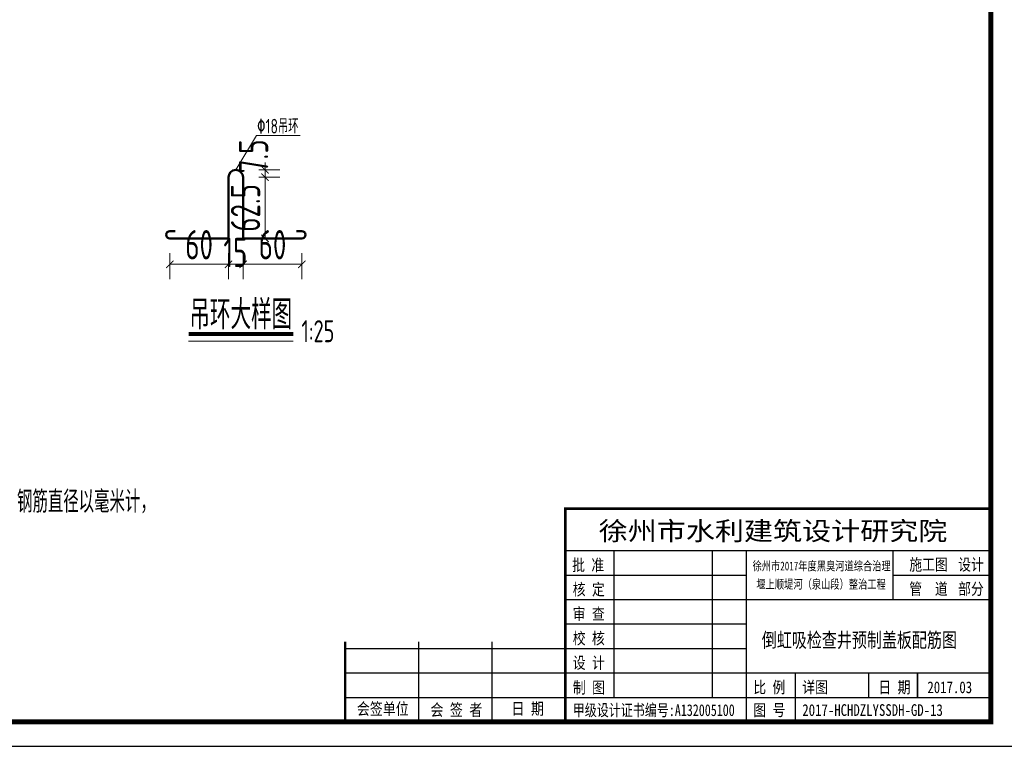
# Model space of a CAD drawing. Header units: millimetres. Extents: x 65530 to 130460, y -103607 to -18875.
# Tile 73 of 75: x 118801 to 119808, y -49551 to -48808. Entities that reach past the tile are written whole.
import ezdxf

# ---------------------------------------------------------------- set-up
doc = ezdxf.new("R2010")
doc.units = ezdxf.units.MM
doc.header["$LTSCALE"] = 0.5
doc.layers.add('PUB_DIM', color=1, linetype='Continuous')
doc.layers.add('图框', color=7, linetype='Continuous')
doc.layers.add('标注', color=4, linetype='Continuous', lineweight=15)
doc.layers.add('标注线', color=4, linetype='Continuous', lineweight=13)
doc.styles.add('HzTxt', font='tssdeng.shx', dxfattribs={"width": 0.7, "bigfont": 'hztxt.shx'})
doc.styles.add('图框', font='simfang.ttf', dxfattribs={"width": 0.8, "height": 4})
doc.dimstyles.new('1bi50', dxfattribs={"dimtxt": 30, "dimasz": 7.5, "dimexe": 15, "dimexo": 15, "dimgap": 5, "dimtad": 1, "dimdec": 0, "dimtxsty": 'HzTxt', "dimblk": 'ARCHTICK', "dimcen": 2.5, "dimclrd": 256, "dimclre": 256, "dimclrt": 256, "dimadec": 0, "dimazin": 0, "dimtfac": 1, "dimtdec": 0, "dimtmove": 2, "dimatfit": 2, "dimfxl": 0, "dimlwd": -1, "dimlwe": -1, "dimarcsym": 0})

# ---------------------------------------------------------------- blocks, each defined once
blk = doc.blocks.new('_ArchTick')
at = {"color": 0, "linetype": 'ByBlock', "const_width": 0.15}
blk.add_lwpolyline([(-0.5, -0.5), (0.5, 0.5)], dxfattribs=at)
blk = doc.blocks.new('*D332')
at = {"layer": 'Defpoints', "color": 0}
for p in [(119030.5, -48969.2), (119029.5, -49031.7), (119051.9, -49031.7)]:
    blk.add_point(p, dxfattribs=at)
at = {"layer": '标注线'}
for p, q in [((119045.5, -48969.2), (119066.9, -48969.2)), ((119051.9, -48969.2), (119051.9, -49031.7)), ((119044.5, -49031.7), (119066.9, -49031.7))]:
    blk.add_line(p, q, dxfattribs=at)
at = {"layer": '标注线', "xscale": 7.5, "yscale": 7.5, "zscale": 7.5}
for p, rotation in [((119051.9, -48969.2), 90), ((119051.9, -49031.7), 270)]:
    blk.add_blockref('_ArchTick', p, dxfattribs=dict(at, rotation=rotation))
at = {"layer": '标注线', "insert": (119031.9, -49000.5), "char_height": 30, "attachment_point": 5, "rotation": 90, "style": 'HzTxt'}
blk.add_mtext('62.5', dxfattribs=at)
blk = doc.blocks.new('*D333')
at = {"layer": 'Defpoints', "color": 0}
for p in [(119030.5, -48961.7), (119051.9, -48961.7), (119030.5, -48969.2)]:
    blk.add_point(p, dxfattribs=at)
at = {"layer": '标注线'}
for p, q in [((119045.5, -48961.7), (119066.9, -48961.7)), ((119051.9, -48961.7), (119051.9, -48954.2)), ((119051.9, -48969.2), (119051.9, -48961.7)), ((119045.5, -48969.2), (119066.9, -48969.2)), ((119051.9, -48969.2), (119051.9, -48976.7))]:
    blk.add_line(p, q, dxfattribs=at)
at = {"layer": '标注线', "xscale": 7.5, "yscale": 7.5, "zscale": 7.5}
for p, rotation in [((119051.9, -48961.7), 270), ((119051.9, -48969.2), 90)]:
    blk.add_blockref('_ArchTick', p, dxfattribs=dict(at, rotation=rotation))
at = {"layer": '标注线', "insert": (119040.1, -48947.9), "char_height": 30, "attachment_point": 5, "rotation": 90, "style": 'HzTxt'}
blk.add_mtext('7.5', dxfattribs=at)
blk = doc.blocks.new('*D334')
at = {"layer": 'Defpoints', "color": 0}
for p in [(119014.5, -49031.7), (119029.5, -49031.7), (119029.5, -49058.2)]:
    blk.add_point(p, dxfattribs=at)
at = {"layer": '标注线'}
for p, q in [((119014.5, -49046.7), (119014.5, -49073.2)), ((119029.5, -49046.7), (119029.5, -49073.2)), ((119014.5, -49058.2), (119029.5, -49058.2))]:
    blk.add_line(p, q, dxfattribs=at)
at = {"layer": '标注线', "xscale": 7.5, "yscale": 7.5, "zscale": 7.5, "rotation": 180}
blk.add_blockref('_ArchTick', (119014.5, -49058.2), dxfattribs=at)
at = {"layer": '标注线', "xscale": 7.5, "yscale": 7.5, "zscale": 7.5}
blk.add_blockref('_ArchTick', (119029.5, -49058.2), dxfattribs=at)
at = {"layer": '标注线', "insert": (119021.6, -49046.1), "char_height": 30, "attachment_point": 5, "style": 'HzTxt'}
blk.add_mtext('15', dxfattribs=at)
blk = doc.blocks.new('*D335')
at = {"layer": 'Defpoints', "color": 0}
for p in [(119029.5, -49031.7), (119089.5, -49031.7), (119089.5, -49058.2)]:
    blk.add_point(p, dxfattribs=at)
at = {"layer": '标注线'}
for p, q in [((119029.5, -49046.7), (119029.5, -49073.2)), ((119089.5, -49046.7), (119089.5, -49073.2)), ((119029.5, -49058.2), (119089.5, -49058.2))]:
    blk.add_line(p, q, dxfattribs=at)
at = {"layer": '标注线', "xscale": 7.5, "yscale": 7.5, "zscale": 7.5, "rotation": 180}
blk.add_blockref('_ArchTick', (119029.5, -49058.2), dxfattribs=at)
at = {"layer": '标注线', "xscale": 7.5, "yscale": 7.5, "zscale": 7.5}
blk.add_blockref('_ArchTick', (119089.5, -49058.2), dxfattribs=at)
at = {"layer": '标注线', "insert": (119059.5, -49038.2), "char_height": 30, "attachment_point": 5, "style": 'HzTxt'}
blk.add_mtext('60', dxfattribs=at)
blk = doc.blocks.new('*D336')
at = {"layer": 'Defpoints', "color": 0}
for p in [(118954.5, -49031.7), (119014.5, -49031.7), (118954.5, -49058.2)]:
    blk.add_point(p, dxfattribs=at)
at = {"layer": '标注线'}
for p, q in [((118954.5, -49046.7), (118954.5, -49073.2)), ((119014.5, -49046.7), (119014.5, -49073.2)), ((119014.5, -49058.2), (118954.5, -49058.2))]:
    blk.add_line(p, q, dxfattribs=at)
at = {"layer": '标注线', "xscale": 7.5, "yscale": 7.5, "zscale": 7.5, "rotation": 180}
blk.add_blockref('_ArchTick', (118954.5, -49058.2), dxfattribs=at)
at = {"layer": '标注线', "xscale": 7.5, "yscale": 7.5, "zscale": 7.5}
blk.add_blockref('_ArchTick', (119014.5, -49058.2), dxfattribs=at)
at = {"layer": '标注线', "insert": (118984.5, -49038.2), "char_height": 30, "attachment_point": 5, "style": 'HzTxt'}
blk.add_mtext('60', dxfattribs=at)

msp = doc.modelspace()

# ---------------------------------------------------------------- linework, layer by layer
for p, q in [((119358.76, -49307.87), (119358.76, -49525.72)), ((119358.76, -49525.72), (119358.76, -49307.87)), ((119358.76, -49350.72), (119793.76, -49350.72)), ((119408.76, -49500.72), (119408.76, -49350.72)), ((119508.76, -49350.72), (119508.76, -49500.72)), ((119543.76, -49350.72), (119543.76, -49525.72)), ((119693.76, -49400.72), (119693.76, -49350.72)), ((119358.76, -49375.72), (119543.76, -49375.72)), ((119693.76, -49375.72), (119793.76, -49375.72)), ((119358.76, -49400.72), (119793.76, -49400.72)), ((119358.76, -49425.72), (119543.76, -49425.72)), ((119133.76, -49443.81), (119133.76, -49525.72)), ((119208.76, -49443.81), (119208.76, -49525.72)), ((119283.76, -49443.81), (119283.76, -49525.72)), ((119133.76, -49450.72), (119543.76, -49450.72)), ((119133.76, -49475.72), (119793.76, -49475.72)), ((119593.76, -49475.72), (119593.76, -49525.72)), ((119668.76, -49475.72), (119668.76, -49500.72)), ((119718.76, -49475.72), (119718.76, -49500.72)), ((119718.76, -49500.72), (119718.76, -49475.72)), ((119133.76, -49500.72), (119793.76, -49500.72))]:
    msp.add_line(p, q)
msp.add_lwpolyline([(117718.76, -49550.72), (119818.76, -49550.72), (119818.76, -48065.72), (117718.76, -48065.72)], close=True)
for points, const_width in [([(117843.76, -48090.72), (119793.76, -48090.72), (119793.76, -49525.72), (117843.76, -49525.72), (117843.76, -48090.72)], 5), ([(119793.76, -49307.87), (119358.76, -49307.87), (119358.76, -49525.72)], 2.5), ([(119133.76, -49443.81), (119133.76, -49525.72)], 2.5)]:
    msp.add_lwpolyline(points, dxfattribs=dict(const_width=const_width))
at = {"layer": 'PUB_DIM', "linetype": 'ByBlock', "lineweight": 50, "ltscale": 20}
for p, q in [((119014.47, -49031.72), (119014.47, -48969.22)), ((119029.47, -48969.22), (119029.47, -49031.72)), ((118954.47, -49024.22), (118959.9, -49024.22)), ((119014.47, -49031.72), (118954.47, -49031.72)), ((119029.47, -49031.72), (119089.47, -49031.72)), ((119089.47, -49024.22), (119084.04, -49024.22))]:
    msp.add_line(p, q, dxfattribs=at)
for centre, radius, start, end in [((119021.97, -48969.22), 7.5, 0, 180), ((118954.47, -49027.97), 3.75, 90, 270), ((119089.47, -49027.97), 3.75, 270, 90)]:
    msp.add_arc(centre, radius, start, end, dxfattribs=at)
at = {"layer": '标注'}
for p, q in [((119021.97, -48961.72), (119043.11, -48926.39)), ((119043.11, -48926.39), (119087.93, -48926.39)), ((118973.73, -49136.68), (119080.69, -49136.68))]:
    msp.add_line(p, q, dxfattribs=at)
at = {"layer": '标注', "const_width": 3.75}
msp.add_lwpolyline([(118973.73, -49129.4), (119080.69, -49129.4)], dxfattribs=at)

# ---------------------------------------------------------------- texts
at = {"style": '图框'}
for s, height, width, p in [('徐州市水利建筑设计研究院', 18.9286, 1.15, (119392.93, -49340.14)), ('批 准', 12, 0.8, (119365.76, -49371.49)), ('徐州市2017年度黑臭河道综合治理 ', 9, 0.75, (119550.17, -49371)), ('施工图', 12, 0.8, (119710.39, -49371)), ('设计', 12, 0.8, (119760.34, -49371)), ('核 定', 12, 0.8, (119366.39, -49396.36)), (' 堰上顺堤河（泉山段）整治工程 ', 9, 0.75, (119549.49, -49389.65)), ('管  道', 12, 0.8, (119710.39, -49395.84)), ('部分', 12, 0.8, (119760.34, -49395.84)), ('审 查', 12, 0.8, (119366.39, -49421.36)), ('校 核', 12, 0.8, (119366.39, -49446.36)), ('设 计', 12, 0.8, (119366.39, -49471.36)), ('制 图', 12, 0.8, (119366.55, -49496.71)), ('比 例', 12, 0.8, (119551.01, -49496.4)), ('详图', 12, 0.8, (119601.01, -49496.4)), ('日 期', 12, 0.8, (119678.89, -49496.4)), ('2017.03', 12, 0.8, (119728.89, -49496.4)), ('会签单位', 12.143, 0.8, (119145.73, -49518.48)), ('会 签 者', 12.143, 0.8, (119220.91, -49519.55)), ('日 期', 12.143, 0.8, (119303.83, -49518.35)), ('甲级设计证书编号:A132005100', 12, 0.75, (119366.4, -49519.76)), ('图 号', 12, 0.8, (119551.01, -49519.69)), ('2017-HCHDZLYSSDH-GD-13', 12, 0.8, (119601.01, -49519.69))]:
    msp.add_text(s, height=height, dxfattribs=dict(at, width=width)).set_placement(p)
at = {"layer": '图框', "style": '图框', "width": 0.75}
msp.add_text('倒虹吸检查井预制盖板配筋图', height=15, dxfattribs=at).set_placement((119559.63, -49449.63))
at = {"layer": '标注', "style": 'HzTxt', "width": 0.7}
for s, height, p in [('吊环大样图', 30, (118974.58, -49124.63)), ('1:25', 22.5, (119089.08, -49137.79))]:
    msp.add_text(s, height=height, dxfattribs=at).set_placement(p)
at = {"layer": '标注线', "style": 'HzTxt', "width": 0.7}
for s, height, p in [('%%13018吊环', 15, (119043.48, -48924.55)), ('1、图中尺寸单位:高程（国家85高程）以米计，钢筋直径以毫米计，', 22.5011, (118464.42, -49311.99))]:
    msp.add_text(s, height=height, dxfattribs=at).set_placement(p)

# ---------------------------------------------------------------- dimensions: what is measured, and where the dimension line sits
at = {"layer": '标注线'}
dim = msp.add_linear_dim(base=(119051.86, -48961.72), p1=(119030.47, -48969.22), p2=(119030.47, -48961.72), angle=90, text='7.5', dimstyle='1bi50', override={"dimdec": 1}, dxfattribs=at)
dim.commit()
dim.dimension.update_dxf_attribs({"geometry": '*D333', "text_midpoint": (119040.09, -48947.87), "dimtype": 160})
dim = msp.add_linear_dim(base=(119051.86, -49031.72), p1=(119030.47, -48969.22), p2=(119029.47, -49031.72), angle=90, text='62.5', dimstyle='1bi50', dxfattribs=at)
dim.commit()
dim.dimension.update_dxf_attribs({"geometry": '*D332', "text_midpoint": (119031.86, -49000.47)})
dim = msp.add_linear_dim(base=(118954.47, -49058.22), p1=(119014.47, -49031.72), p2=(118954.47, -49031.72), angle=180, dimstyle='1bi50', override={"dimdec": 1}, dxfattribs=at)
dim.commit()
dim.dimension.update_dxf_attribs({"geometry": '*D336', "text_midpoint": (118984.47, -49038.22)})
dim = msp.add_linear_dim(base=(119089.47, -49058.22), p1=(119029.47, -49031.72), p2=(119089.47, -49031.72), dimstyle='1bi50', override={"dimdec": 1}, dxfattribs=at)
dim.commit()
dim.dimension.update_dxf_attribs({"geometry": '*D335', "text_midpoint": (119059.47, -49038.22)})
dim = msp.add_linear_dim(base=(119029.47, -49058.22), p1=(119014.47, -49031.72), p2=(119029.47, -49031.72), dimstyle='1bi50', override={"dimdec": 1}, dxfattribs=at)
dim.commit()
dim.dimension.update_dxf_attribs({"geometry": '*D334', "text_midpoint": (119021.63, -49046.14), "dimtype": 160})

doc.saveas('drawing.dxf')
